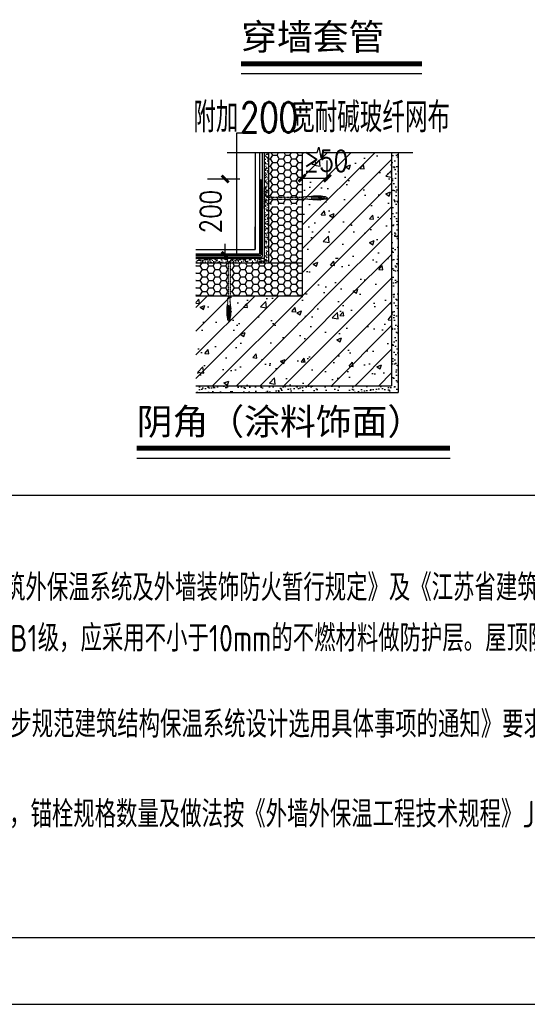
# Model space of a CAD drawing. Header units: inches. Extents: x 224620 to 3435104, y 247406 to 993300.
# Tile 93 of 110: x 312704 to 319920, y 712108 to 726121. Entities that reach past the tile are written whole.
import ezdxf

# ---------------------------------------------------------------- set-up
doc = ezdxf.new("R2010")
doc.units = ezdxf.units.IN
doc.header["$MEASUREMENT"] = 0
doc.linetypes.add('DASH', pattern=[0.35, 0.25, -0.1])
doc.layers.add('9', color=8, linetype='Continuous', plot=False)
for name, color, linetype in [('AXIS', 3, 'Continuous'), ('PUB_DIM', 3, 'Continuous'), ('PUB_TEXT', 7, 'Continuous'), ('T', 1, 'Continuous'), ('WALL', 2, 'Continuous'), ('中粗线', 30, 'Continuous'), ('小粗线', 60, 'Continuous')]:
    doc.layers.add(name, color=color, linetype=linetype)
doc.styles.add('-黑体', font='simhei.ttf', dxfattribs={"width": 0.8})
doc.styles.add('DIM_FONT', font='SIMPLEX.shx', dxfattribs={"width": 0.8})
doc.styles.add('HZFS', font='tssdeng.shx', dxfattribs={"width": 0.8, "height": 400, "bigfont": 'hztxt.shx'})
doc.styles.add('TEXT', font='txt.shx', dxfattribs={"width": 0.75, "bigfont": 'hztxt.shx'})
doc.dimstyles.new('DIMN', dxfattribs={"dimtxt": 300, "dimasz": 100, "dimexe": 250, "dimexo": 300, "dimgap": 150, "dimtad": 1, "dimdec": 0, "dimzin": 0, "dimdsep": 46, "dimtxsty": 'DIM_FONT', "dimblk": 'ARCHTICK', "dimcen": 0.09, "dimclrt": 7, "dimazin": 2, "dimtfac": 1, "dimtdec": 0, "dimtix": 1, "dimtmove": 2, "dimatfit": 3, "dimldrblk": 'ARCHTICK', "dimfxl": 1, "dimtolj": 1, "dimtzin": 0, "dimarcsym": 0})
pattern_1 = [(45, (166366.36, 736522.65), (-168.7414, 168.7414), []), (50, (166366.36, 736522.65), (684.6574, -59.8998), [71.591, -787.5]), (355, (166366.36, 736522.65), (-132.4445, 718.0016), [57.2727, -630]), (100.4514, (166423.4, 736517.66), (552.2135, 658.1014), [60.843, -669.272]), (46.1842, (166366.36, 736713.56), (1018.73, -157.9954), [107.3864, -1181.25]), (96.6356, (166451.25, 736700.4), (892.178, 929.84), [91.2644, -1003.908]), (351.1842, (166366.4, 736713.6), (892.177, 929.8405), [85.909, -945]), (21, (166461.8, 736665.83), (569.775, -384.318), [71.591, -787.5]), (326, (166461.8, 736665.8), (232.2555, 692.1887), [57.2727, -630]), (71.4514, (166509.3, 736633.8), (802.0307, 307.87), [60.843, -669.272]), (37.5, (166366.36, 736522.65), (11.60713, 317.7623), [0, -622.3636, 0, -639.5454, 0, -632.3864]), (7.5, (166366.36, 736522.65), (251.1118, 376.4839), [0, -364.6364, 0, -608.04545, 0, -241.0227]), (327.5, (166153.5, 736522.65), (509.55777, -21.52965), [0, -238.6364, 0, -744.5454, 0, -987.9545]), (317.5, (166058.04, 736522.65), (556.6777, 95.5548), [0, -310.2273, 0, -494.4545, 0, -701.5909])]
pattern_2 = [(37.5, (181893.63, 747977.192), (-1.603467, 49.046423), [0, -38.690909, 0, -43.272727, 0, -41.363636]), (7.5, (181893.63, 747977.19), (45.04886, 71.836444), [0, -20.872727, 0, -34.872727, 0, -13.363636]), (327.5, (181862.32, 747977.192), (79.269065, 0.144049), [0, -12.727273, 0, -45.818181, 0, -59.818181]), (317.5, (181862.32, 747977.19), (76.519585, 22.340832), [0, -6.363636, 0, -30.036363, 0, -34.363636])]

# ---------------------------------------------------------------- blocks, each defined once
blk = doc.blocks.new('dasdaf')
at = {"linetype": 'DASH', "ltscale": 0.35}
for p, q in [((317432, 58998), (317432, 58518)), ((317432, 58998), (317457, 58833)), ((317516, 58782), (318343, 58782)), ((317516, 58734), (318343, 58734)), ((318529, 58758), (318529, 58797)), ((318529, 58758), (318529, 58718)), ((318533, 58758), (318533, 58797)), ((318533, 58758), (318533, 58718)), ((318562, 58758), (318562, 58799)), ((318562, 58758), (318562, 58716)), ((318567, 58758), (318567, 58799)), ((318567, 58799), (318567, 58799)), ((318567, 58758), (318567, 58716)), ((318567, 58716), (318567, 58716)), ((318596, 58758), (318596, 58805)), ((318596, 58758), (318596, 58710)), ((318600, 58758), (318600, 58805)), ((318600, 58758), (318600, 58710)), ((318629, 58758), (318629, 58808)), ((318629, 58758), (318629, 58707)), ((318634, 58758), (318634, 58808)), ((318634, 58758), (318634, 58707)), ((318663, 58758), (318663, 58811)), ((318663, 58758), (318663, 58704)), ((318667, 58758), (318667, 58811)), ((318667, 58758), (318667, 58704)), ((318797, 58758), (318797, 58795)), ((318797, 58758), (318797, 58720)), ((318802, 58758), (318802, 58795)), ((318802, 58758), (318802, 58720)), ((318835, 58758), (318835, 58792)), ((318835, 58758), (318835, 58723)), ((318839, 58758), (318839, 58792)), ((318839, 58758), (318839, 58723)), ((317432, 58518), (317457, 58682))]:
    blk.add_line(p, q, dxfattribs=at)
at = {"ltscale": 9}
for p, q in [((318697, 58758), (318697, 58807)), ((318697, 58758), (318697, 58708)), ((318701, 58758), (318701, 58807)), ((318701, 58758), (318701, 58708)), ((318730, 58758), (318730, 58804)), ((318730, 58758), (318730, 58711)), ((318735, 58758), (318735, 58804)), ((318735, 58758), (318735, 58711)), ((318764, 58758), (318764, 58800)), ((318764, 58758), (318764, 58715)), ((318768, 58758), (318768, 58800)), ((318768, 58758), (318768, 58715))]:
    blk.add_line(p, q, dxfattribs=at)
at = {"linetype": 'DASH', "ltscale": 0.35}
for centre, radius, start, end in [((317516, 58842), 60, 188.5308, 270), ((317516, 58674), 60, 90, 171.4692), ((318531, 58797), 2.19, 9.6435, 170.3565), ((318531, 58718), 2.19, 189.6435, 350.3565), ((318564, 58799), 2.19, 9.6435, 170.3565), ((318564, 58716), 2.19, 189.6435, 350.3565), ((318598, 58805), 2.19, 9.6435, 170.3565), ((318598, 58710), 2.19, 189.6435, 350.3565), ((318632, 58808), 2.19, 9.6435, 170.3565), ((318632, 58707), 2.19, 189.6435, 350.3565), ((318665, 58811), 2.19, 9.6435, 170.3565), ((318665, 58704), 2.19, 189.6435, 350.3565), ((318800, 58795), 2.19, 9.6435, 170.3565), ((318800, 58720), 2.19, 189.6435, 350.3565), ((318837, 58791), 2.19, 9.6435, 170.3565), ((318837, 58724), 2.19, 189.6435, 350.3565)]:
    blk.add_arc(centre, radius, start, end, dxfattribs=at)
at = {"ltscale": 9}
for centre, start, end in [((318699, 58807), 9.6435, 170.3565), ((318699, 58708), 189.6435, 350.3565), ((318732, 58804), 9.6435, 170.3565), ((318732, 58711), 189.6435, 350.3565), ((318766, 58800), 9.6435, 170.3565), ((318766, 58715), 189.6435, 350.3565)]:
    blk.add_arc(centre, 2.19, start, end, dxfattribs=at)
at = {"linetype": 'DASH', "ltscale": 0.35}
for points in [[(318499, 58789), (318422, 58786), (318499, 58789), (318343, 58782)], [(318499, 58726), (318422, 58729), (318499, 58726), (318343, 58734)]]:
    blk.add_open_spline(points, degree=3, dxfattribs=at)
at = {"ltscale": 9}
for points in [[(318868, 58779), (318831, 58785), (318714, 58818), (318499, 58789)], [(318868, 58736), (318831, 58730), (318714, 58697), (318499, 58726)]]:
    blk.add_open_spline(points, degree=3, dxfattribs=at)
for points in [[(318868, 58779), (318888, 58765), (318890, 58758)], [(318868, 58736), (318888, 58750), (318890, 58758)]]:
    blk.add_spline(points, degree=3, dxfattribs=at)
blk = doc.blocks.new('_ArchTick')
at = {"color": 0, "linetype": 'ByBlock', "const_width": 0.4}
blk.add_lwpolyline([(-0.5, -0.5), (0.5, 0.5)], dxfattribs=at)
blk = doc.blocks.new('*D599')
at = {"layer": 'Defpoints', "color": 0}
for p in [(315625, 723852), (316132, 723852), (316132, 722768)]:
    blk.add_point(p, dxfattribs=at)
at = {"layer": 'PUB_DIM', "color": 0, "lineweight": -2}
for p, q in [((315832, 723852), (315375, 723852)), ((315625, 723852), (315625, 723848)), ((315625, 722768), (315625, 722931)), ((315832, 722768), (315375, 722768))]:
    blk.add_line(p, q, dxfattribs=at)
at = {"layer": 'PUB_DIM', "color": 0, "lineweight": -2, "xscale": 100, "yscale": 100, "zscale": 100}
for p, rotation in [((315625, 723852), 90), ((315625, 722768), 270)]:
    blk.add_blockref('_ArchTick', p, dxfattribs=dict(at, rotation=rotation))
at = {"layer": 'PUB_DIM', "color": 7, "insert": (315419, 723390), "char_height": 300, "attachment_point": 5, "rotation": 90, "style": 'DIM_FONT'}
blk.add_mtext('\\A1;200', dxfattribs=at)
blk = doc.blocks.new('*D600')
at = {"layer": 'Defpoints', "color": 0}
for p in [(317077, 723865), (316718, 723537), (317077, 723537)]:
    blk.add_point(p, dxfattribs=at)
at = {"layer": 'PUB_DIM', "color": 0, "lineweight": -2}
for p, q in [((316718, 723837), (316718, 724115)), ((317077, 723837), (317077, 724115)), ((316718, 723865), (317077, 723865))]:
    blk.add_line(p, q, dxfattribs=at)
at = {"layer": 'PUB_DIM', "color": 0, "lineweight": -2, "xscale": 100, "yscale": 100, "zscale": 100, "rotation": 180}
blk.add_blockref('_ArchTick', (316718, 723865), dxfattribs=at)
at = {"layer": 'PUB_DIM', "color": 0, "lineweight": -2, "xscale": 100, "yscale": 100, "zscale": 100}
blk.add_blockref('_ArchTick', (317077, 723865), dxfattribs=at)
at = {"layer": 'PUB_DIM', "color": 7, "insert": (317055, 724109), "char_height": 300, "attachment_point": 5, "style": 'DIM_FONT'}
blk.add_mtext('\\A1;≥50', dxfattribs=at)

msp = doc.modelspace()

# ---------------------------------------------------------------- hatches: boundary and pattern name
at = {"ltscale": 9}
h = msp.add_hatch(dxfattribs=at)
h.set_pattern_fill('HONEY', color=256, scale=38.181818, style=0)
h.set_pattern_definition([(0, (170283.43, 750545.215), (90.920454, 52.492936), [60.613636, -121.22727]), (120, (170283.43, 750545.215), (-90.920443, 52.492955), [60.613636, -121.22727]), (60, (170283.43, 750545.215), (1e-05, 104.98589), [-121.22727, 60.613636])])
h.paths.add_polyline_path([(316177.4, 722661.6), (315694.5, 722661.6), (315694.5, 722184.3), (316718.3, 722184.3), (316718.3, 722661.6)])
h.paths.add_polyline_path([(315664.9, 722661.6), (315209.9, 722661.6), (315209.9, 722184.3), (315664.9, 722184.3)])
h.paths.add_polyline_path([(316241, 722661.6), (316718.3, 722661.6), (316718.3, 723460.3), (316241, 723460.3)])
h.paths.add_polyline_path([(316718.3, 724232.5), (316241, 724232.5), (316241, 723489.8), (316718.3, 723489.8)])
h = msp.add_hatch(dxfattribs=at)
h.set_pattern_fill('AR-SAND', color=256, scale=63.636363, style=0)
h.set_pattern_definition([(37.5, (111250.63, 673405.87), (-4.00867, 122.616057), [0, -96.72727, 0, -108.181817, 0, -103.40909]), (7.5, (111250.63, 673405.87), (112.62215, 179.59111), [0, -52.181818, 0, -87.181817, 0, -33.40909]), (327.5, (111172.35, 673405.87), (198.17266, 0.36012), [0, -31.81818, 0, -114.545453, 0, -149.545453]), (317.5, (111172.35, 673405.87), (191.29896, 55.85208), [0, -15.90909, 0, -75.09091, 0, -85.90909])])
h.paths.add_polyline_path([(318086.5, 724232.5), (317991, 724232.5), (317991, 723157.5), (318086.5, 723157.5)])
h.paths.add_polyline_path([(315209.9, 720911.6), (315209.9, 720816.1), (318086.5, 720816.1), (318086.5, 723157.5), (317991, 723157.5), (317991, 720911.6)])
h = msp.add_hatch(dxfattribs=at)
h.set_pattern_fill('粉刷', color=256, scale=12.727273, style=0)
h.set_pattern_definition(pattern_2)
edge = h.paths.add_edge_path()
edge.add_line((316177.4, 722661.6), (316241, 722661.6))
edge.add_line((316241, 722661.6), (316241, 723272.5))
edge.add_line((316241, 723272.5), (316229.2, 723272.5))
edge.add_ellipse((316229.2, 723235.6), major_axis=(-26.1, 26.1), ratio=1, start_angle=-45, end_angle=36.46923)
edge.add_line((316192.6, 723241.1), (316177.4, 723139.5))
edge.add_line((316177.4, 723139.5), (316177.4, 722661.6))
edge = h.paths.add_edge_path()
edge.add_line((316241, 724232.5), (316177.4, 724232.5))
edge.add_line((316177.4, 724232.5), (316177.4, 723139.5))
edge.add_line((316177.4, 723139.5), (316192.6, 723241.1))
edge.add_ellipse((316229.2, 723235.6), major_axis=(-26.1, 26.1), ratio=1, start_angle=-45, end_angle=36.46923, ccw=False)
edge.add_line((316229.2, 723272.5), (316241, 723272.5))
edge.add_line((316241, 723272.5), (316241, 724232.5))
h = msp.add_hatch(dxfattribs=at)
h.set_pattern_fill('钢筋混凝土', color=256, scale=95.454544, style=0)
h.set_pattern_definition(pattern_1)
h.paths.add_polyline_path([(317991, 724232.5), (317007.1, 724232.5), (316983.4, 724165.6), (316959.8, 724299.3), (316935.5, 724232.5), (316718.3, 724232.5), (316718.3, 722788.9), (317991, 722788.9)])
h.paths.add_polyline_path([(317991, 722788.9), (316718.3, 722788.9), (316718.3, 722184.3), (317991, 722184.3)])
h = msp.add_hatch(dxfattribs=at)
h.set_pattern_fill('粉刷', color=256, scale=12.727273, style=0)
h.set_pattern_definition(pattern_2)
h.paths.add_polyline_path([(316177.4, 722661.6), (316177.4, 722725.2), (315763.1, 722725.2), (315661.6, 722710, 0.3712473), (315630.1, 722673.4), (315630.1, 722661.6)])
edge = h.paths.add_edge_path()
edge.add_line((315209.9, 722725.2), (315209.9, 722661.6))
edge.add_line((315209.9, 722661.6), (315600.5, 722661.6))
edge.add_line((315600.5, 722661.6), (315600.5, 722673.4))
edge.add_arc((315563.6, 722673.4), 37, 360, 441.46923)
edge.add_line((315569, 722710), (315467.5, 722725.2))
edge.add_line((315467.5, 722725.2), (315209.9, 722725.2))
h = msp.add_hatch(dxfattribs=at)
h.set_pattern_fill('钢筋混凝土', color=256, scale=95.454544, style=0)
h.set_pattern_definition(pattern_1)
h.paths.add_polyline_path([(315209.9, 721895.5), (315209.9, 720911.6), (316718.3, 720911.6), (316718.3, 721736.4), (316785.1, 721760.1), (316651.5, 721783.7), (316718.3, 721808), (316718.3, 722184.3), (315209.9, 722184.3), (315209.9, 721967.1), (315276.8, 721942.8), (315143.1, 721919.2)])
h = msp.add_hatch(dxfattribs=at)
h.set_pattern_fill('钢筋混凝土', color=256, scale=95.454544, style=0)
h.set_pattern_definition(pattern_1)
h.paths.add_polyline_path([(317991, 722184.3), (316718.3, 722184.3), (316718.3, 720911.6), (316840.1, 720911.6), (316864.4, 720978.4), (316888, 720844.8), (316911.7, 720911.6), (317991, 720911.6)])

# ---------------------------------------------------------------- linework, layer by layer
for p, q in [((316050.1, 724232.5), (316050.1, 722852.5)), ((316113.8, 724232.5), (316113.8, 722788.9)), ((316241, 724232.5), (316241, 722661.6)), ((318086.5, 724232.5), (318086.5, 720816.1)), ((316050.1, 722852.5), (316050.1, 723170.7)), ((315209.9, 722852.5), (316050.1, 722852.5)), ((315209.9, 722788.9), (316113.8, 722788.9)), ((315209.9, 722661.6), (316718.3, 722661.6)), ((315209.9, 720816.1), (318086.5, 720816.1))]:
    msp.add_line(p, q, dxfattribs=at)
at = {"linetype": 'DASH'}
for p, q in [((316152.3, 724232.5), (316152.3, 722746.2)), ((316132, 723851.6), (316132, 722768.3)), ((315209.9, 722768.3), (316132, 722768.3)), ((315209.9, 722746.2), (316152.3, 722746.2))]:
    msp.add_line(p, q, dxfattribs=at)
at = {"layer": '9'}
for p, q in [((304807.7, 719355.6), (326181.3, 719355.6)), ((304807.7, 713057.7), (326181.3, 713057.7)), ((304807.7, 712107.7), (326181.3, 712107.7))]:
    msp.add_line(p, q, dxfattribs=at)
at = {"layer": 'AXIS', "const_width": 70}
for points in [[(315851, 725493.4), (318422.7, 725493.4)], [(314366.5, 720021.6), (318822.2, 720021.6)]]:
    msp.add_lwpolyline(points, dxfattribs=at)
at = {"layer": 'AXIS'}
for points in [[(315851, 725353.4), (318422.7, 725353.4)], [(314366.5, 719881.6), (318822.2, 719881.6)]]:
    msp.add_lwpolyline(points, dxfattribs=at)
at = {"layer": 'PUB_DIM'}
for p, q in [((315788.4, 722768.4), (315788.4, 724509.1)), ((315788.4, 724509.1), (315788.4, 724509.1)), ((315788.4, 724509.1), (316014.3, 724509.1))]:
    msp.add_line(p, q, dxfattribs=at)
msp.add_lwpolyline([(315651.4, 724232.5), (316931.6, 724232.5), (316958.6, 724306.7), (316984.8, 724158.2), (317011.1, 724232.5), (318291.2, 724232.5)], dxfattribs=at)
at = {"layer": 'WALL', "ltscale": 9}
for p, q in [((316718.3, 724232.5), (316718.3, 722184.3)), ((317991, 724232.5), (317991, 720911.6)), ((316718.3, 722184.3), (315209.9, 722184.3)), ((315209.9, 720911.6), (317991, 720911.6))]:
    msp.add_line(p, q, dxfattribs=at)
at = {"layer": '中粗线', "ltscale": 9}
for p, q in [((316177.4, 724232.5), (316177.4, 722661.6)), ((315209.9, 722725.2), (316177.4, 722725.2)), ((316177.4, 722661.6), (316718.3, 722661.6))]:
    msp.add_line(p, q, dxfattribs=at)

# ---------------------------------------------------------------- block references
at = {"layer": '小粗线', "ltscale": 9, "yscale": 0.6159999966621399}
for p, xscale, zscale, rotation in [((120639.1, 759777.2), -0.6159999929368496, 0.6159999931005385, 180), ((279485, 918263.5), 0.6159999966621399, 0.6159999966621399, 270)]:
    msp.add_blockref('dasdaf', p, dxfattribs=dict(at, xscale=xscale, zscale=zscale, rotation=rotation))

# ---------------------------------------------------------------- texts
at = {"layer": 'PUB_TEXT', "style": '-黑体'}
for s, p in [('穿墙套管', (315851, 725690.4)), ('阴角（涂料饰面）', (314366.5, 720214.4, 0))]:
    msp.add_text(s, height=373.42, dxfattribs=at).set_placement(p)
at = {"layer": 'PUB_TEXT', "style": 'HZFS', "width": 0.8}
for s, p in [('1)所有屋面和墙体的保温材料防火性能均应满足《民用建筑外保温系统及外墙装饰防火暂行规定》及《江苏省建筑外墙保温材料防火暂行规定》的要求。', (304931.2, 717848.7)), ('2)本工程屋面保温材料为挤塑聚苯板(XPS)，燃烧性能为B1级，应采用不小于10mm的不燃材料做防护层。屋顶防水层应采用厚度不小于10mm的', (304931.2, 717128.2)), ('3)外墙保温材料应执行徐建发〔2013〕115号《关于进一步规范建筑结构保温系统设计选用具体事项的通知》要求外墙保温材料应加强粘接、', (304931.2, 715903.4)), ('4)复合岩棉防火保温板与基层连接采用粘、锚结合的方式，锚栓规格数量及做法按《外墙外保温工程技术规程》JGJ144有关要求施工。', (304931.2, 714624.3))]:
    msp.add_text(s, height=380, dxfattribs=at).set_placement(p)
at = {"layer": 'T', "style": 'TEXT', "width": 0.75}
for s, p in [('附加', (315171.7, 724517.4)), ('200', (315835.6, 724517.4)), ('宽耐碱玻纤网布', (316576.3, 724517.4))]:
    msp.add_text(s, height=427.78, dxfattribs=at).set_placement(p)

# ---------------------------------------------------------------- dimensions: what is measured, and where the dimension line sits
at = {"layer": 'PUB_DIM'}
for base, p1, p2, angle, text, picture, middle in [((317077.2, 723865.5), (316718.3, 723537.4), (317077.2, 723537.4), 0, '≥50', '*D600', (317055.1, 724109.4)), ((315625, 723851.6), (316132, 722768.3), (316132, 723851.6), 90, '200', '*D599', (315419, 723389.8))]:
    dim = msp.add_linear_dim(base=base, p1=p1, p2=p2, angle=angle, text=text, dimstyle='DIMN', dxfattribs=at)
    dim.commit()
    dim.dimension.update_dxf_attribs({"geometry": picture, "text_midpoint": middle, "dimtype": 161})

doc.saveas('drawing.dxf')
